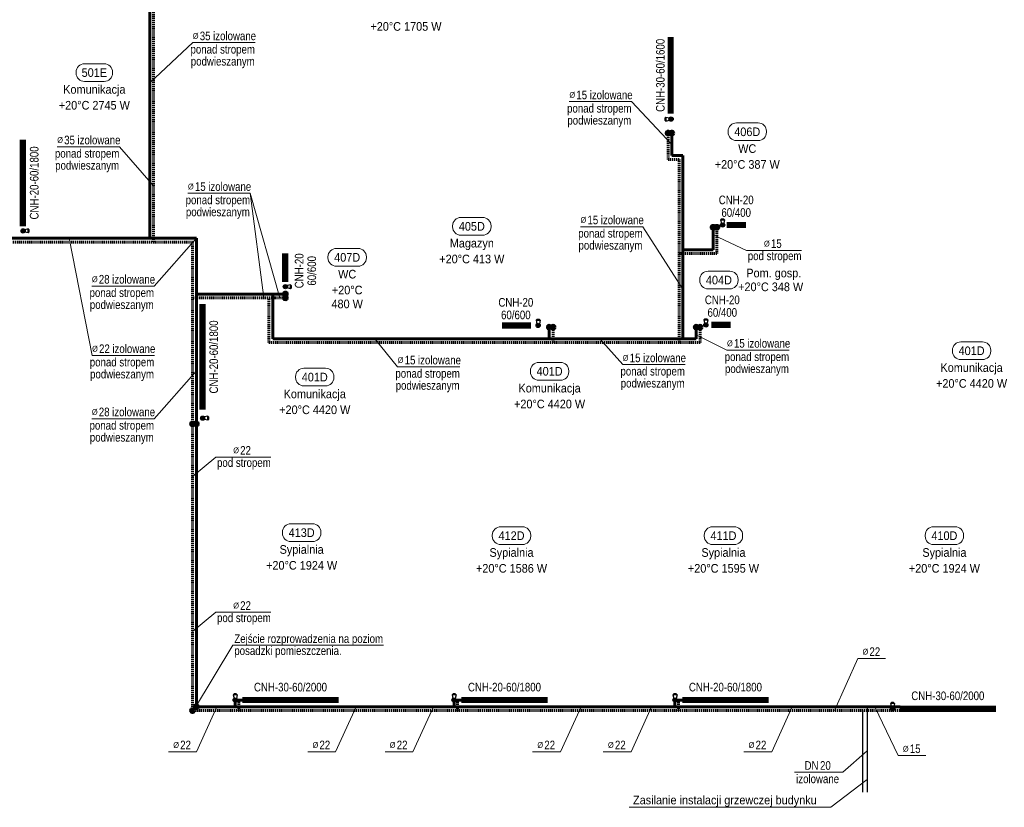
# Model space of a CAD drawing. Header units: millimetres. Extents: x -13172 to 86547, y 20 to 116183.
# Tile 50 of 52: x 50049 to 52098, y 56865 to 58504. Entities that reach past the tile are written whole.
import ezdxf
from ezdxf.enums import TextEntityAlignment as Align

# ---------------------------------------------------------------- set-up
doc = ezdxf.new("R2010")
doc.units = ezdxf.units.MM
doc.header["$LTSCALE"] = 0.7
doc.linetypes.add('CIEPLA', pattern=[5.7625, 3.175, -2.5875])
doc.linetypes.add('DASHED', pattern=[0.75, 0.5, -0.25])
for name, color, linetype, lineweight in [('____________co_armatura', 7, 'Continuous', 30), ('____________co_grzejniki', 1, 'Continuous', 50), ('____________co_odnośniki', 7, 'Continuous', 15), ('____________co_rury_powrót', 5, 'CIEPLA', 60), ('____________co_rury_zasilanie', 1, 'Continuous', 60), ('ETYKIETY_GRZEJNIKOW', 7, 'Continuous', 18), ('ETYKIETY_POMIESZCZEN', 7, 'Continuous', 18), ('ETYKIETY_PRZEWODOW', 7, 'Continuous', 18)]:
    doc.layers.add(name, color=color, linetype=linetype, lineweight=lineweight)
doc.layers.add('PRZEWODY_POWROT', color=5, linetype='DASHED')
doc.layers.add('PRZEWODY_ZASILANIE', color=1, linetype='Continuous')
doc.styles.add('arial', font='arial.ttf', dxfattribs={"width": 0.9})

# ---------------------------------------------------------------- blocks, each defined once
blk = doc.blocks.new('glowica')
at = {"layer": '____________co_armatura'}
for p, q in [((-3, 13.2), (-6, 10.2)), ((-6, 10.2), (-3.6, 0)), ((-6, 10.2), (6, 10.2)), ((-3, 13.2), (3, 13.2)), ((6, 10.2), (3, 13.2)), ((6, 10.2), (3.6, 0))]:
    blk.add_line(p, q, dxfattribs=at)

msp = doc.modelspace()

# ---------------------------------------------------------------- hatches: boundary and pattern name
at = {"layer": '____________co_armatura'}
h = msp.add_hatch(color=256, dxfattribs=at)
edge = h.paths.add_edge_path()
edge.add_arc((51404.674, 58296.99), 4.437, -270, 90, ccw=False)
h = msp.add_hatch(color=256, dxfattribs=at)
edge = h.paths.add_edge_path()
edge.add_arc((51511.834, 58076.494), 4.437, 180, 540)
h = msp.add_hatch(color=256, dxfattribs=at)
edge = h.paths.add_edge_path()
edge.add_arc((50055.708, 58064.227), 4.437, -90, 270, ccw=False)
h = msp.add_hatch(color=256, dxfattribs=at)
edge = h.paths.add_edge_path()
edge.add_arc((50601.659, 57948.06), 4.437, -90, 270, ccw=False)
h = msp.add_hatch(color=256, dxfattribs=at)
edge = h.paths.add_edge_path()
edge.add_arc((51127.832, 57867.407), 4.437, 180, 540)
h = msp.add_hatch(color=256, dxfattribs=at)
edge = h.paths.add_edge_path()
edge.add_arc((51477.022, 57868.494), 4.437, 180, 540)
h = msp.add_hatch(color=256, dxfattribs=at)
edge = h.paths.add_edge_path()
edge.add_arc((50429.424, 57674.457), 4.437, -90, 270, ccw=False)
h = msp.add_hatch(color=256, dxfattribs=at)
edge = h.paths.add_edge_path()
edge.add_arc((50497.266, 57087.821), 4.437, 0, 360, ccw=False)
h = msp.add_hatch(color=256, dxfattribs=at)
edge = h.paths.add_edge_path()
edge.add_arc((50952.766, 57087.821), 4.437, 0, 360, ccw=False)
h = msp.add_hatch(color=256, dxfattribs=at)
edge = h.paths.add_edge_path()
edge.add_arc((51412.766, 57087.821), 4.437, 0, 360, ccw=False)
h = msp.add_hatch(color=256, dxfattribs=at)
edge = h.paths.add_edge_path()
edge.add_arc((51865.766, 57069.736), 4.437, 0, 360, ccw=False)
at = {"layer": '____________co_rury_powrót', "linetype": 'Continuous'}
for points in [[(51402.266, 58267.751, -1), (51394.266, 58267.751, -1)], [(51495.992, 58071.754, 1), (51503.992, 58071.754, 1)], [(50601.6, 57928.821, 1), (50601.6, 57920.821, 1)], [(51155.006, 57863.754, 1), (51163.006, 57863.754, 1)], [(51460.992, 57863.754, 1), (51468.992, 57863.754, 1)], [(50408.266, 57666.57, 1), (50408.266, 57658.57, 1)], [(50408.266, 57069.821, 1), (50408.266, 57061.821, 1)]]:
    msp.add_hatch(color=256, dxfattribs=at).paths.add_polyline_path(points)
at = {"layer": '____________co_rury_zasilanie', "linetype": 'Continuous'}
for points in [[(51410.266, 58267.754, -1), (51402.266, 58267.754, -1)], [(51487.992, 58071.757, 1), (51495.992, 58071.757, 1)], [(50601.602, 57936.821, 1), (50601.602, 57928.821, 1)], [(51147.006, 57863.757, 1), (51155.006, 57863.757, 1)], [(51452.992, 57863.757, 1), (51460.992, 57863.757, 1)], [(50416.266, 57666.57, 1), (50416.266, 57658.57, 1)], [(50416.266, 57077.821, 1), (50416.266, 57069.821, 1)]]:
    msp.add_hatch(color=256, dxfattribs=at).paths.add_polyline_path(points)

# ---------------------------------------------------------------- linework, layer by layer
at = {"layer": '____________co_armatura'}
for centre in [(51404.674, 58296.99), (51511.834, 58076.494), (50055.708, 58064.227), (50601.659, 57948.06), (51127.832, 57867.407), (51477.022, 57868.494), (50429.424, 57674.457), (50497.266, 57087.821), (50952.766, 57087.821), (51412.766, 57087.821), (51865.766, 57069.736)]:
    msp.add_circle(centre, 4.437, dxfattribs=at)
at = {"layer": '____________co_grzejniki', "const_width": 13}
for points in [[(51403.801, 58307.886), (51403.801, 58467.886)], [(50055.292, 58254.009), (50055.292, 58074.009)], [(51520.285, 58076.494), (51560.285, 58076.494)], [(50601.243, 58017.843), (50601.243, 57957.843)], [(50429.008, 57911.821), (50429.008, 57691.821)], [(51052.832, 57867.407), (51112.832, 57867.407)], [(51488.411, 57868.494), (51528.411, 57868.494)], [(50512.266, 57087.821), (50712.266, 57087.821)], [(50967.766, 57087.821), (51147.766, 57087.821)], [(51427.766, 57087.821), (51607.766, 57087.821)], [(51880.766, 57069.736), (52080.766, 57069.736)]]:
    msp.add_lwpolyline(points, dxfattribs=at)
at = {"layer": '____________co_odnośniki'}
for p, q in [((50408.739, 58455.97), (50319.266, 58372.493)), ((50538.53, 58455.97), (50408.739, 58455.97)), ((51322.502, 58333.166), (51192.711, 58333.166)), ((51322.502, 58333.166), (51406.266, 58244.286)), ((50256.234, 58239.332), (50126.444, 58239.332)), ((50256.234, 58239.332), (50327.266, 58157.852)), ((50528.387, 58142.436), (50398.596, 58142.436)), ((50528.387, 58142.436), (50557.067, 57924.821)), ((50528.387, 58142.436), (50589.98, 57924.821)), ((51345.649, 58072.983), (51215.859, 58072.983)), ((51345.649, 58072.983), (51429.266, 57943.225)), ((51491.992, 58055.789), (51561.567, 58023.693)), ((50199.076, 57804.934), (50151.704, 58048.821)), ((50328.37, 57949.471), (50416.266, 58048.821)), ((51675.996, 58023.693), (51561.567, 58023.693)), ((50328.37, 57949.471), (50198.579, 57949.471)), ((51456.992, 57847.789), (51520.836, 57816.12)), ((50835.307, 57781.32), (50787.936, 57839.821)), ((51303.82, 57785.95), (51256.449, 57839.821)), ((50328.867, 57804.934), (50199.076, 57804.934)), ((51650.627, 57816.12), (51520.836, 57816.12)), ((51433.611, 57785.95), (51303.82, 57785.95)), ((50328.37, 57673.369), (50416.266, 57772.718)), ((50965.098, 57781.32), (50835.307, 57781.32)), ((50328.37, 57673.369), (50198.579, 57673.369)), ((50408.266, 57553.321), (50456.62, 57593.401)), ((50571.049, 57593.401), (50456.62, 57593.401)), ((50408.266, 57230.329), (50456.62, 57270.41)), ((50571.049, 57270.41), (50456.62, 57270.41)), ((50492.542, 57201.911), (50412.293, 57069.718)), ((50492.542, 57201.911), (50805.869, 57201.911)), ((51744.88, 57065.821), (51793.178, 57174.465)), ((51851.21, 57174.465), (51793.178, 57174.465)), ((50459.09, 57073.821), (50416.273, 56980.255)), ((50749.017, 57073.821), (50706.2, 56980.255)), ((50909.895, 57073.821), (50867.078, 56980.255)), ((51217.183, 57073.821), (51174.366, 56980.255)), ((51364.172, 57073.821), (51321.355, 56980.255)), ((51656.993, 57073.821), (51614.176, 56980.255)), ((51828.915, 57073.821), (51877.212, 56972.409)), ((50416.273, 56980.255), (50358.241, 56980.255)), ((50706.2, 56980.255), (50648.168, 56980.255)), ((50867.078, 56980.255), (50809.046, 56980.255)), ((51174.366, 56980.255), (51116.334, 56980.255)), ((51321.355, 56980.255), (51263.323, 56980.255)), ((51614.176, 56980.255), (51556.143, 56980.255)), ((51935.245, 56972.409), (51877.212, 56972.409)), ((51762.334, 56937.579), (51661.428, 56937.579))]:
    msp.add_line(p, q, dxfattribs=at)
at = {"layer": '____________co_rury_powrót'}
for p, q in [((50327.266, 58793.821), (50327.266, 58040.821)), ((51398.266, 58212.821), (51398.266, 58267.751)), ((51421.266, 58212.821), (51398.266, 58212.821)), ((51421.266, 57831.821), (51421.266, 58212.821)), ((51499.992, 58016.821), (51499.992, 58071.757)), ((50408.266, 58040.821), (48783.266, 58040.821)), ((50408.266, 57065.821), (50408.266, 58040.821)), ((51499.992, 58016.821), (51421.266, 58016.821)), ((50601.602, 57924.821), (50408.266, 57924.821)), ((50567.266, 57831.821), (50567.266, 57924.821)), ((51159.006, 57831.821), (51159.006, 57863.757)), ((51464.992, 57831.821), (51464.992, 57863.757)), ((51464.992, 57831.821), (50567.266, 57831.821)), ((50504.766, 57087.821), (50504.766, 57065.821)), ((50960.266, 57087.821), (50960.266, 57065.821)), ((51420.266, 57087.821), (51420.266, 57065.821)), ((51880.784, 57065.821), (50408.266, 57065.821))]:
    msp.add_line(p, q, dxfattribs=at)
at = {"layer": '____________co_rury_powrót', "linetype": 'Continuous'}
for centre in [(51398.266, 58267.751), (51499.992, 58071.754), (50601.6, 57924.821), (51159.006, 57863.754), (51464.992, 57863.754), (50408.266, 57662.57), (50408.266, 57065.821)]:
    msp.add_circle(centre, 4, dxfattribs=at)
at = {"layer": '____________co_rury_zasilanie'}
for p, q in [((50319.266, 58785.821), (50319.266, 58048.821)), ((51406.266, 58220.821), (51406.266, 58267.751)), ((51429.266, 58220.821), (51406.266, 58220.821)), ((51429.266, 57839.821), (51429.266, 58220.821)), ((51491.992, 58024.821), (51491.992, 58071.757)), ((50416.266, 58048.821), (48791.266, 58048.821)), ((50416.266, 57073.821), (50416.266, 58048.821)), ((51491.992, 58024.821), (51429.266, 58024.821)), ((50601.602, 57932.821), (50416.266, 57932.821)), ((50575.266, 57839.821), (50575.266, 57932.821)), ((51151.006, 57839.821), (51151.006, 57863.757)), ((51456.992, 57839.821), (51456.992, 57863.757)), ((51456.992, 57839.821), (50575.266, 57839.821)), ((50497.266, 57087.821), (50497.266, 57073.821)), ((50512.266, 57087.821), (50497.266, 57087.821)), ((50952.766, 57087.821), (50952.766, 57073.821)), ((50967.766, 57087.821), (50952.766, 57087.821)), ((51412.766, 57087.821), (51412.766, 57073.821)), ((51427.766, 57087.821), (51412.766, 57087.821)), ((51881.208, 57073.821), (50416.266, 57073.821))]:
    msp.add_line(p, q, dxfattribs=at)
at = {"layer": '____________co_rury_zasilanie', "linetype": 'Continuous'}
for centre in [(51406.266, 58267.754), (51491.992, 58071.757), (50601.602, 57932.821), (51151.006, 57863.757), (51456.992, 57863.757), (50416.266, 57662.57), (50416.266, 57073.821)]:
    msp.add_circle(centre, 4, dxfattribs=at)
at = {"layer": 'ETYKIETY_POMIESZCZEN'}
for p, q in [((50183.424, 58412.207), (50224.424, 58412.207)), ((50165.924, 58394.707), (50165.924, 58392.707)), ((50241.924, 58394.707), (50241.924, 58392.707)), ((50183.424, 58375.207), (50224.424, 58375.207)), ((51540.687, 58289.004), (51585.687, 58289.004)), ((51523.187, 58271.504), (51523.187, 58269.504)), ((51603.187, 58271.504), (51603.187, 58269.504)), ((51540.687, 58252.004), (51585.687, 58252.004)), ((50967.28, 58092.213), (51012.28, 58092.213)), ((50949.78, 58074.713), (50949.78, 58072.713)), ((51029.78, 58074.713), (51029.78, 58072.713)), ((50967.28, 58055.213), (51012.28, 58055.213)), ((50690.33, 58010.145), (50690.33, 58008.145)), ((50707.83, 58027.645), (50752.83, 58027.645)), ((50770.33, 58010.145), (50770.33, 58008.145)), ((50707.83, 57990.645), (50752.83, 57990.645)), ((51481.672, 57980.388), (51526.672, 57980.388)), ((51464.172, 57962.888), (51464.172, 57960.888)), ((51544.172, 57962.888), (51544.172, 57960.888)), ((51481.672, 57943.388), (51526.672, 57943.388)), ((52007.703, 57833.233), (52052.703, 57833.233)), ((51990.203, 57815.733), (51990.203, 57813.733)), ((52070.203, 57815.733), (52070.203, 57813.733)), ((51129.194, 57790.456), (51174.194, 57790.456)), ((52007.703, 57796.233), (52052.703, 57796.233)), ((50640.311, 57778.419), (50685.311, 57778.419)), ((51111.694, 57772.956), (51111.694, 57770.956)), ((51191.694, 57772.956), (51191.694, 57770.956)), ((50622.811, 57760.919), (50622.811, 57758.919)), ((50702.811, 57760.919), (50702.811, 57758.919)), ((51129.194, 57753.456), (51174.194, 57753.456)), ((50640.311, 57741.419), (50685.311, 57741.419)), ((50595.524, 57437.184), (50595.524, 57435.184)), ((50613.024, 57454.684), (50658.024, 57454.684)), ((50675.524, 57437.184), (50675.524, 57435.184)), ((51049.957, 57448.394), (51094.957, 57448.394)), ((51491.135, 57448.394), (51536.135, 57448.394)), ((51951.132, 57448.394), (51996.132, 57448.394)), ((50613.024, 57417.684), (50658.024, 57417.684)), ((51032.457, 57430.894), (51032.457, 57428.894)), ((51112.457, 57430.894), (51112.457, 57428.894)), ((51473.635, 57430.894), (51473.635, 57428.894)), ((51553.635, 57430.894), (51553.635, 57428.894)), ((51933.632, 57430.894), (51933.632, 57428.894)), ((52013.632, 57430.894), (52013.632, 57428.894)), ((51049.957, 57411.394), (51094.957, 57411.394)), ((51491.135, 57411.394), (51536.135, 57411.394)), ((51951.132, 57411.394), (51996.132, 57411.394))]:
    msp.add_line(p, q, dxfattribs=at)
for centre, start, end in [((50183.424, 58394.707), 90, 180), ((50224.424, 58394.707), 0, 90), ((50183.424, 58392.707), 180, 270), ((50224.424, 58392.707), 270, 0), ((51540.687, 58271.504), 90, 180), ((51585.687, 58271.504), 0, 90), ((51540.687, 58269.504), 180, 270), ((51585.687, 58269.504), 270, 0), ((50967.28, 58074.713), 90, 180), ((51012.28, 58074.713), 0, 90), ((50967.28, 58072.713), 180, 270), ((51012.28, 58072.713), 270, 0), ((50707.83, 58010.145), 90, 180), ((50752.83, 58010.145), 0, 90), ((50707.83, 58008.145), 180, 270), ((50752.83, 58008.145), 270, 0), ((51481.672, 57962.888), 90, 180), ((51526.672, 57962.888), 0, 90), ((51481.672, 57960.888), 180, 270), ((51526.672, 57960.888), 270, 0), ((52007.703, 57815.733), 90, 180), ((52052.703, 57815.733), 0, 90), ((52007.703, 57813.733), 180, 270), ((52052.703, 57813.733), 270, 0), ((51129.194, 57772.956), 90, 180), ((51174.194, 57772.956), 0, 90), ((50640.311, 57760.919), 90, 180), ((50685.311, 57760.919), 0, 90), ((51129.194, 57770.956), 180, 270), ((51174.194, 57770.956), 270, 0), ((50640.311, 57758.919), 180, 270), ((50685.311, 57758.919), 270, 0), ((50613.024, 57437.184), 90, 180), ((50658.024, 57437.184), 0, 90), ((51049.957, 57430.894), 90, 180), ((51094.957, 57430.894), 0, 90), ((51491.135, 57430.894), 90, 180), ((51536.135, 57430.894), 0, 90), ((51951.132, 57430.894), 90, 180), ((51996.132, 57430.894), 0, 90), ((50613.024, 57435.184), 180, 270), ((50658.024, 57435.184), 270, 0), ((51049.957, 57428.894), 180, 270), ((51094.957, 57428.894), 270, 0), ((51491.135, 57428.894), 180, 270), ((51536.135, 57428.894), 270, 0), ((51951.132, 57428.894), 180, 270), ((51996.132, 57428.894), 270, 0)]:
    msp.add_arc(centre, 17.5, start, end, dxfattribs=at)
at = {"layer": 'ETYKIETY_PRZEWODOW'}
for p, q in [((51813.104, 56982.003), (51762.334, 56937.579)), ((51813.104, 56922.149), (51737.361, 56864.874)), ((51317.321, 56864.874), (51737.361, 56864.874))]:
    msp.add_line(p, q, dxfattribs=at)
at = {"layer": 'PRZEWODY_POWROT'}
msp.add_line((51803.104, 57065.821), (51803.104, 56895.965), dxfattribs=at)
at = {"layer": 'PRZEWODY_ZASILANIE'}
msp.add_line((51813.104, 57073.821), (51813.104, 56895.965), dxfattribs=at)

# ---------------------------------------------------------------- block references
at = {"layer": '____________co_armatura', "yscale": 0.7000000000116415, "zscale": 0.7000000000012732}
for p, xscale, rotation in [((51401.142, 58296.989), -0.6999999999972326, 90.01385789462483), ((51511.835, 58080.026), 0.6999999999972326, 359.9861421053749), ((50059.24, 58064.228), -0.6999999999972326, 270.0138578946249), ((50605.191, 57948.061), -0.6999999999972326, 270.0138578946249), ((51127.832, 57870.939), 0.6999999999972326, 359.9861421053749), ((51477.023, 57872.026), 0.6999999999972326, 359.9861421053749), ((50432.956, 57674.458), -0.6999999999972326, 270.0138578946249), ((50497.265, 57091.353), -0.6999999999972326, 0.01385789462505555), ((50952.765, 57091.353), -0.6999999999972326, 0.01385789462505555), ((51412.765, 57091.353), -0.6999999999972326, 0.01385789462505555), ((51865.765, 57073.268), -0.6999999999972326, 0.01385789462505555)]:
    msp.add_blockref('glowica', p, dxfattribs=dict(at, xscale=xscale, rotation=rotation))

# ---------------------------------------------------------------- texts
at = {"layer": 'ETYKIETY_GRZEJNIKOW', "style": 'arial', "width": 0.8}
for s, p in [('CNH-30-60/1600', (51382.203, 58387.886)), ('CNH-20-60/1800', (50078.701, 58164.009)), ('CNH-20', (50630.303, 57981.115)), ('60/600', (50656.538, 57981.115)), ('CNH-20-60/1800', (50452.417, 57801.821))]:
    msp.add_text(s, height=18, rotation=90, dxfattribs=at).set_placement(p, align=Align.MIDDLE_CENTER)
for s, p in [('CNH-20', (51540.145, 58128.687)), ('60/400', (51540.145, 58102.452)), ('CNH-20', (51511.21, 57920.687)), ('CNH-20', (51081.417, 57915.549)), ('60/600', (51081.417, 57889.314)), ('60/400', (51511.21, 57894.452)), ('CNH-30-60/2000', (50612.266, 57114.761)), ('CNH-20-60/1800', (51057.766, 57114.761)), ('CNH-20-60/1800', (51517.766, 57114.761)), ('CNH-30-60/2000', (51980.766, 57096.677))]:
    msp.add_text(s, height=18, dxfattribs=at).set_placement(p, align=Align.MIDDLE_CENTER)
at = {"layer": 'ETYKIETY_POMIESZCZEN', "style": 'arial', "width": 0.9}
for s, p in [('+20°C 1705 W', (50852.666, 58489.728)), ('501E', (50203.924, 58393.707)), ('Komunikacja', (50203.924, 58358.707)), ('+20°C 2745 W', (50203.924, 58325.707)), ('406D', (51563.187, 58270.504)), ('WC', (51563.187, 58235.504)), ('+20°C 387 W', (51563.187, 58202.504)), ('405D', (50989.78, 58073.713)), ('Magazyn', (50989.78, 58038.713)), ('407D', (50730.33, 58009.145)), ('+20°C 413 W', (50989.78, 58005.713)), ('WC', (50730.33, 57974.145)), ('404D', (51504.172, 57961.888)), ('Pom. gosp.', (51618.464, 57976.511)), ('+20°C', (50730.33, 57941.145)), ('+20°C 348 W', (51611.954, 57947.779)), ('480 W', (50730.33, 57912.21)), ('401D', (52030.203, 57814.733)), ('Komunikacja', (52030.203, 57779.733)), ('401D', (50662.811, 57759.919)), ('401D', (51151.694, 57771.956)), ('Komunikacja', (51151.694, 57736.956)), ('+20°C 4420 W', (52030.203, 57746.733)), ('Komunikacja', (50662.811, 57724.919)), ('+20°C 4420 W', (51151.694, 57703.956)), ('+20°C 4420 W', (50662.811, 57691.919)), ('413D', (50635.524, 57436.184)), ('412D', (51072.457, 57429.894)), ('411D', (51513.635, 57429.894)), ('410D', (51973.632, 57429.894)), ('Sypialnia', (50635.524, 57401.184)), ('Sypialnia', (51072.457, 57394.894)), ('Sypialnia', (51513.635, 57394.894)), ('Sypialnia', (51973.632, 57394.894)), ('+20°C 1924 W', (50635.524, 57368.184)), ('+20°C 1586 W', (51072.457, 57361.894)), ('+20°C 1595 W', (51513.635, 57361.894)), ('+20°C 1924 W', (51973.632, 57361.894))]:
    msp.add_text(s, height=18, dxfattribs=at).set_placement(p, align=Align.MIDDLE_CENTER)
at = {"layer": 'ETYKIETY_PRZEWODOW', "style": 'arial', "width": 0.8}
for s, height, p in [('%%C', 12, (50414.95, 58470.01)), ('35', 18, (50434.626, 58470.01)), ('izolowane', 18, (50495.886, 58470.01)), ('ponad stropem', 18, (50471.246, 58442.205)), ('podwieszanym', 18, (50471.246, 58417.249)), ('%%C', 12, (51198.922, 58347.205)), ('15', 18, (51218.598, 58347.205)), ('izolowane', 18, (51279.858, 58347.205)), ('ponad stropem', 18, (51255.218, 58319.401)), ('podwieszanym', 18, (51255.218, 58294.445)), ('%%C', 12, (50132.655, 58253.372)), ('35', 18, (50152.331, 58253.372)), ('izolowane', 18, (50213.591, 58253.372)), ('ponad stropem', 18, (50188.951, 58225.567)), ('podwieszanym', 18, (50188.951, 58200.611)), ('%%C', 12, (50404.807, 58156.475)), ('15', 18, (50424.483, 58156.475)), ('izolowane', 18, (50485.744, 58156.475)), ('ponad stropem', 18, (50461.104, 58128.671)), ('podwieszanym', 18, (50461.104, 58103.715)), ('%%C', 12, (51222.07, 58087.023)), ('15', 18, (51241.746, 58087.023)), ('izolowane', 18, (51303.006, 58087.023)), ('ponad stropem', 18, (51278.366, 58059.219)), ('podwieszanym', 18, (51278.366, 58034.262)), ('%%C', 12, (51604.011, 58037.733)), ('15', 18, (51623.687, 58037.733)), ('%%C', 12, (50204.791, 57963.511)), ('28', 18, (50224.466, 57963.511)), ('izolowane', 18, (50285.727, 57963.511)), ('ponad stropem', 18, (50261.087, 57935.706)), ('podwieszanym', 18, (50261.087, 57910.75)), ('%%C', 12, (50205.288, 57818.974)), ('22', 18, (50224.963, 57818.974)), ('izolowane', 18, (50286.224, 57818.974)), ('%%C', 12, (51527.048, 57830.16)), ('15', 18, (51546.723, 57830.16)), ('izolowane', 18, (51607.984, 57830.16)), ('15', 18, (50861.194, 57795.36)), ('izolowane', 18, (50922.455, 57795.36)), ('%%C', 12, (51310.032, 57799.99)), ('15', 18, (51329.708, 57799.99)), ('izolowane', 18, (51390.968, 57799.99)), ('ponad stropem', 18, (51583.344, 57802.355)), ('ponad stropem', 18, (50261.584, 57791.169)), ('%%C', 12, (50841.519, 57795.36)), ('podwieszanym', 18, (51583.344, 57777.399)), ('podwieszanym', 18, (50261.584, 57766.213)), ('ponad stropem', 18, (50897.815, 57767.555)), ('ponad stropem', 18, (51366.328, 57772.185)), ('podwieszanym', 18, (50897.815, 57742.599)), ('podwieszanym', 18, (51366.328, 57747.229)), ('%%C', 12, (50204.791, 57687.408)), ('28', 18, (50224.466, 57687.408)), ('izolowane', 18, (50285.727, 57687.408)), ('ponad stropem', 18, (50261.087, 57659.604)), ('podwieszanym', 18, (50261.087, 57634.648)), ('%%C', 12, (50499.064, 57607.441)), ('22', 18, (50518.74, 57607.441)), ('22', 18, (50518.74, 57284.449)), ('%%C', 12, (50499.064, 57284.449)), ('%%C', 12, (51809.107, 57188.505)), ('22', 18, (51828.783, 57188.505)), ('%%C', 12, (50374.17, 56994.295)), ('22', 18, (50393.846, 56994.295)), ('%%C', 12, (50664.097, 56994.295)), ('22', 18, (50683.773, 56994.295)), ('%%C', 12, (50824.975, 56994.295)), ('22', 18, (50844.651, 56994.295)), ('%%C', 12, (51132.263, 56994.295)), ('22', 18, (51151.939, 56994.295)), ('%%C', 12, (51279.252, 56994.295)), ('22', 18, (51298.928, 56994.295)), ('%%C', 12, (51572.073, 56994.295)), ('22', 18, (51591.749, 56994.295)), ('%%C', 12, (51893.142, 56986.449)), ('15', 18, (51912.818, 56986.449)), ('DN', 18, (51696.988, 56951.619)), ('20', 18, (51725.923, 56951.619)), ('izolowane', 18, (51709.647, 56923.814))]:
    msp.add_text(s, height=height, dxfattribs=at).set_placement(p, align=Align.MIDDLE_CENTER)
at = {"layer": 'ETYKIETY_PRZEWODOW', "style": 'arial'}
for s, width, p in [('pod stropem', 0.8, (51564.338, 58003.299)), ('pod stropem', 0.8, (50459.391, 57573.007)), ('pod stropem', 0.8, (50459.391, 57250.016)), ('Zejście rozprowadzenia na poziom', 0.8, (50495.313, 57206.517)), ('posadzki pomieszczenia.', 0.8, (50495.313, 57181.517)), ('Zasilanie instalacji grzewczej budynku', 0.9, (51325.41, 56870.726))]:
    msp.add_text(s, height=18, dxfattribs=dict(at, width=width)).set_placement(p)

doc.saveas('drawing.dxf')
